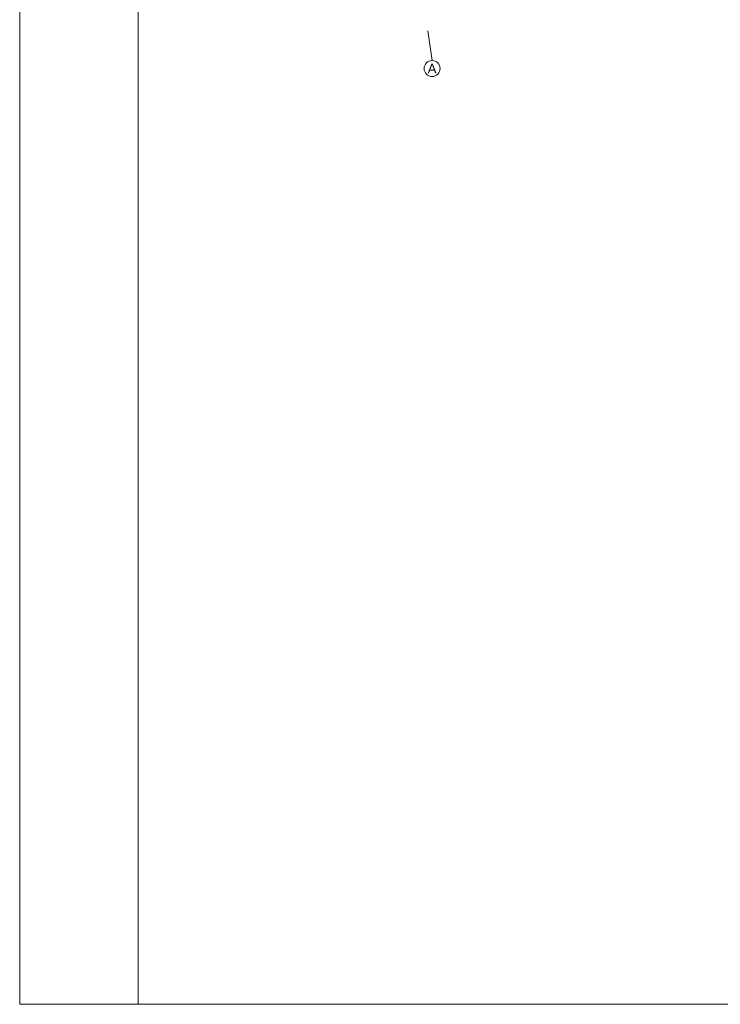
# Model space of a CAD drawing. Header units: metres. Extents: x -29 to 15534, y -4326 to 1447.
# Tile 4 of 48: x 9694 to 11171, y -4326 to -2250. Entities that reach past the tile are written whole.
import ezdxf

# ---------------------------------------------------------------- set-up
doc = ezdxf.new("R2010")
doc.units = ezdxf.units.M
doc.header["$MEASUREMENT"] = 0
doc.linetypes.add('DASHDOT', pattern=[25.4, 12.7, -6.35, 0, -6.35])
doc.layers.add('#elektryczne', color=7, linetype='Continuous', lineweight=20)
doc.layers.add('A_OSIE', color=8, linetype='Continuous', lineweight=13)
doc.styles.add('ARIAL', font='arial.ttf')

# ---------------------------------------------------------------- blocks, each defined once
blk = doc.blocks.new('podkład')
at = {"layer": 'A_OSIE', "color": 8, "linetype": 'DASHDOT', "ltscale": 5}
blk.add_line((10563.1, -2336), (10339.6, -828.6), dxfattribs=at)
at = {"layer": 'A_OSIE', "color": 8, "linetype": 'Continuous', "ltscale": 5}
blk.add_circle((10563.1, -2352.8), 16.8, dxfattribs=at)
at = {"layer": 'A_OSIE', "color": 8, "linetype": 'Continuous', "ltscale": 5, "insert": (10563.1, -2352.8), "char_height": 20, "width": 26.848, "attachment_point": 5, "style": 'ARIAL'}
blk.add_mtext('A', dxfattribs=at)

msp = doc.modelspace()

# ---------------------------------------------------------------- linework, layer by layer
at = {"layer": '#elektryczne', "color": 0, "linetype": 'Continuous'}
for p, q in [((9693.6, -4325.5), (9693.6, -225.5)), ((9943.6, -4325.5), (9943.6, -225.5)), ((15533.6, -4325.5), (9693.6, -4325.5))]:
    msp.add_line(p, q, dxfattribs=at)

# ---------------------------------------------------------------- block references
at = {"layer": '#elektryczne', "color": 8, "linetype": 'Continuous', "lineweight": 18}
msp.add_blockref('podkład', (0, 0), dxfattribs=at)

doc.saveas('drawing.dxf')
